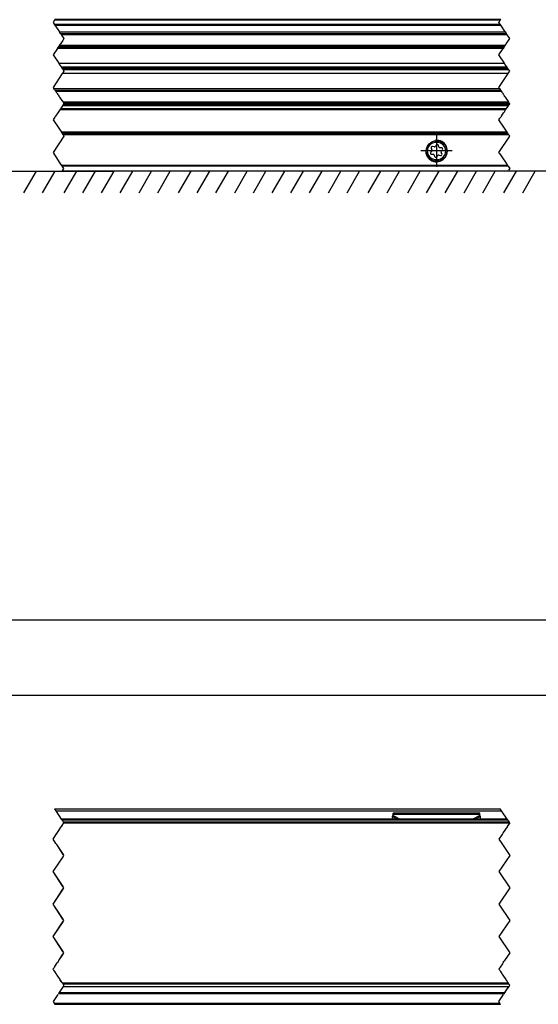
# Model space of a CAD drawing. Header units: millimetres. Extents: x -418 to 2750, y -1084 to 1393.
# Tile 24 of 74: x 259 to 323, y 27 to 148. Entities that reach past the tile are written whole.
import ezdxf

# ---------------------------------------------------------------- set-up
doc = ezdxf.new("R2010")
doc.units = ezdxf.units.MM
doc.linetypes.add('DOT_CENTER', pattern=[14, 12, -1, 0, -1])
doc.layers.add('1', color=7, linetype='Continuous')
doc.styles.add('CONVERTER_12', font='txt.shx', dxfattribs={"width": 0.9})
doc.dimstyles.new('ME10_DIM_25', dxfattribs={"dimtxt": 3, "dimasz": 3, "dimexe": 1.5, "dimexo": 1.5, "dimgap": 1.5, "dimtad": 1, "dimdsep": 46, "dimtxsty": 'CONVERTER_12', "dimsah": 1, "dimcen": 0.09, "dimclrd": 2, "dimclre": 2, "dimclrt": 2, "dimadec": 0, "dimazin": 0, "dimtol": 1, "dimtp": 0.4, "dimtm": 0.4, "dimtfac": 0.75, "dimtdec": 0, "dimtix": 1, "dimtmove": 0, "dimatfit": 3, "dimfxl": 1, "dimtolj": 1, "dimtzin": 0, "dimarcsym": 0})
doc.dimstyles.get("Standard").update_dxf_attribs({"dimtxt": 0.18, "dimasz": 0.18, "dimexe": 0.18, "dimexo": 0.0625, "dimgap": 0.09, "dimtad": 0, "dimtih": 1, "dimtoh": 1, "dimdec": 4, "dimzin": 0, "dimdsep": 46, "dimtxsty": 'Standard', "dimcen": 0.09, "dimadec": 0, "dimazin": 0, "dimtfac": 1, "dimtdec": 4, "dimtofl": 0, "dimtmove": 0, "dimatfit": 3, "dimfxl": 1, "dimtolj": 1, "dimtzin": 0, "dimarcsym": 0})

# ---------------------------------------------------------------- blocks, each defined once
blk = doc.blocks.new('SOPORTE_SV2__7', base_point=(-493.08, 194.18))
at = {"color": 2, "linetype": 'DOT_CENTER'}
for p, q in [((395.82, 205.53), (395.59, 205.18)), ((395.94, 205.72), (395.82, 205.53)), ((396.33, 206.3), (395.94, 205.72)), ((396.34, 206.32), (396.33, 206.3)), ((477.94, 205.18), (478.17, 205.53)), ((478.17, 205.53), (478.29, 205.72)), ((478.29, 205.72), (478.68, 206.3)), ((478.68, 206.3), (478.69, 206.32)), ((394.78, 203.98), (394.58, 203.68)), ((394.58, 203.68), (395.08, 202.93)), ((394.92, 204.18), (394.78, 203.98)), ((394.98, 204.28), (394.92, 204.18)), ((395.05, 204.38), (394.98, 204.28)), ((395.46, 205), (395.05, 204.38)), ((395.59, 205.18), (395.46, 205)), ((476.93, 203.68), (477.13, 203.98)), ((477.43, 202.93), (476.93, 203.68)), ((477.13, 203.98), (477.27, 204.18)), ((477.27, 204.18), (477.33, 204.28)), ((477.33, 204.28), (477.4, 204.38)), ((477.4, 204.38), (477.81, 205)), ((477.81, 205), (477.94, 205.18)), ((395.08, 202.93), (395.13, 202.86)), ((395.13, 202.86), (396.12, 201.38)), ((477.48, 202.86), (477.43, 202.93)), ((478.47, 201.38), (477.48, 202.86)), ((396.58, 200.68), (394.58, 197.68)), ((396.25, 201.18), (396.12, 201.38)), ((396.25, 201.18), (396.38, 200.98)), ((396.38, 200.98), (396.48, 200.83)), ((396.57, 200.7), (396.48, 200.83)), ((396.57, 200.7), (396.58, 200.68)), ((476.93, 197.68), (478.93, 200.68)), ((478.47, 201.38), (478.6, 201.18)), ((478.73, 200.98), (478.6, 201.18)), ((478.83, 200.83), (478.73, 200.98)), ((478.92, 200.7), (478.83, 200.83)), ((478.93, 200.68), (478.92, 200.7)), ((394.58, 197.68), (394.78, 197.38)), ((395.25, 196.68), (394.78, 197.38)), ((395.78, 195.88), (395.25, 196.68)), ((477.13, 197.38), (476.93, 197.68)), ((477.13, 197.38), (477.6, 196.68)), ((477.6, 196.68), (478.13, 195.88)), ((395.92, 195.68), (395.78, 195.88)), ((396.19, 195.26), (395.92, 195.68)), ((396.19, 195.26), (396.29, 195.12)), ((396.58, 194.68), (396.29, 195.12)), ((396.38, 194.38), (396.58, 194.68)), ((478.13, 195.88), (478.54, 195.26)), ((478.64, 195.12), (478.54, 195.26)), ((478.64, 195.12), (478.93, 194.68)), ((478.93, 194.68), (478.73, 194.38)), ((396.29, 194.24), (396.25, 194.18)), ((396.38, 194.38), (396.29, 194.24)), ((478.6, 194.18), (478.64, 194.24)), ((478.64, 194.24), (478.73, 194.38))]:
    blk.add_line(p, q, dxfattribs=at)
at = {"color": 3, "linetype": 'Continuous'}
for p, q in [((478.17, 205.53), (395.82, 205.53)), ((478.29, 205.72), (395.94, 205.72)), ((478.68, 206.3), (396.33, 206.3)), ((478.47, 201.38), (396.12, 201.38)), ((396.38, 200.98), (478.73, 200.98)), ((478.54, 195.26), (396.19, 195.26)), ((478.64, 195.12), (396.29, 195.12)), ((396.29, 194.24), (478.64, 194.24))]:
    blk.add_line(p, q, dxfattribs=at)
at = {"color": 7, "linetype": 'Continuous'}
for p, q in [((478.69, 206.32), (396.34, 206.32)), ((478.6, 201.18), (396.25, 201.18)), ((464.44, 198.41), (464.57, 198.18)), ((464.96, 198.68), (464.69, 198.75)), ((465.34, 199.02), (465.21, 198.79)), ((465.84, 198.71), (465.76, 198.96)), ((466.32, 198.54), (466.06, 198.54)), ((464.53, 197.9), (464.35, 197.71)), ((464.52, 197.32), (464.78, 197.32)), ((465, 197.15), (465.07, 196.9)), ((465.5, 196.84), (465.63, 197.07)), ((465.89, 197.18), (466.14, 197.11)), ((466.4, 197.45), (466.27, 197.68)), ((466.31, 197.96), (466.49, 198.15)), ((478.6, 194.18), (396.25, 194.18))]:
    blk.add_line(p, q, dxfattribs=at)
for radius in [1.9, 1.65]:
    blk.add_circle((465.42, 197.93), radius, dxfattribs=at)
for centre, start, end in [((464.64, 198.52), 76.5421, 209.4344), ((464.36, 198.06), 316.1284, 29.4344), ((465.01, 198.91), 256.5421, 329.8481), ((465.54, 198.9), 16.1284, 149.8481), ((466.06, 198.78), 196.1284, 269.4344), ((466.32, 198.31), 316.1284, 89.4344), ((464.52, 197.55), 136.1284, 269.4344), ((464.78, 197.08), 16.1294, 89.4344), ((465.3, 196.96), 196.1294, 329.4344), ((465.83, 196.95), 76.1284, 149.4344), ((466.2, 197.34), 256.1284, 29.4344), ((466.47, 197.8), 136.1284, 209.4344)]:
    blk.add_arc(centre, 0.233, start, end, dxfattribs=at)
at = {"layer": '1', "color": 2, "linetype": 'DOT_CENTER'}
for p, q in [((465.42, 200.83), (465.42, 195.03)), ((468.32, 197.93), (462.52, 197.93))]:
    blk.add_line(p, q, dxfattribs=at)
at = {"layer": '1', "color": 30, "linetype": 'Continuous'}
blk.add_arc((465.42, 197.93), 2, 175, 95, dxfattribs=at)
blk = doc.blocks.new('REGLA_SV2-2040__8', base_point=(-490.08, 204.18))
at = {"color": 2, "linetype": 'DOT_CENTER'}
for p, q in [((394.85, 222.08), (394.58, 221.68)), ((394.92, 222.18), (394.85, 222.08)), ((476.93, 221.68), (477.2, 222.08)), ((477.2, 222.08), (477.27, 222.18)), ((394.58, 221.68), (394.8, 221.36)), ((394.8, 221.36), (394.92, 221.18)), ((394.92, 221.18), (395.75, 219.92)), ((477.15, 221.36), (476.93, 221.68)), ((477.27, 221.18), (477.15, 221.36)), ((478.1, 219.92), (477.27, 221.18)), ((395.94, 219.64), (395.75, 219.92)), ((395.94, 219.64), (396.08, 219.44)), ((396.36, 218.35), (395.94, 217.72)), ((396.08, 219.44), (396.28, 219.13)), ((396.28, 219.13), (396.58, 218.68)), ((396.58, 218.68), (396.36, 218.35)), ((478.1, 219.92), (478.29, 219.64)), ((478.43, 219.44), (478.29, 219.64)), ((478.29, 217.72), (478.71, 218.35)), ((478.63, 219.13), (478.43, 219.44)), ((478.93, 218.68), (478.63, 219.13)), ((478.71, 218.35), (478.93, 218.68)), ((395.38, 216.87), (394.58, 215.68)), ((395.38, 216.87), (395.51, 217.07)), ((395.6, 217.21), (395.51, 217.07)), ((395.65, 217.29), (395.6, 217.21)), ((395.74, 217.41), (395.65, 217.29)), ((395.85, 217.58), (395.74, 217.41)), ((395.94, 217.72), (395.85, 217.58)), ((476.93, 215.68), (477.73, 216.87)), ((477.86, 217.07), (477.73, 216.87)), ((477.86, 217.07), (477.95, 217.21)), ((477.95, 217.21), (478, 217.29)), ((478, 217.29), (478.09, 217.41)), ((478.09, 217.41), (478.2, 217.58)), ((478.2, 217.58), (478.29, 217.72)), ((394.58, 215.68), (395.62, 214.13)), ((477.97, 214.13), (476.93, 215.68)), ((395.62, 214.13), (395.72, 213.98)), ((395.72, 213.98), (396.06, 213.47)), ((396.06, 213.47), (396.25, 213.18)), ((396.25, 213.18), (396.44, 212.89)), ((396.44, 212.89), (396.58, 212.68)), ((478.06, 213.98), (477.97, 214.13)), ((478.41, 213.47), (478.06, 213.98)), ((478.6, 213.18), (478.41, 213.47)), ((478.79, 212.89), (478.6, 213.18)), ((478.93, 212.68), (478.79, 212.89)), ((396.28, 212.23), (394.58, 209.68)), ((396.38, 212.38), (396.28, 212.23)), ((396.58, 212.68), (396.38, 212.38)), ((476.93, 209.68), (478.63, 212.23)), ((478.63, 212.23), (478.73, 212.38)), ((478.73, 212.38), (478.93, 212.68)), ((394.58, 209.68), (394.71, 209.49)), ((394.84, 209.29), (394.71, 209.49)), ((394.84, 209.29), (394.94, 209.15)), ((394.94, 209.15), (394.99, 209.07)), ((477.06, 209.49), (476.93, 209.68)), ((477.06, 209.49), (477.19, 209.29)), ((477.29, 209.15), (477.19, 209.29)), ((477.34, 209.07), (477.29, 209.15)), ((394.99, 209.07), (395.07, 208.95)), ((395.07, 208.95), (395.18, 208.79)), ((395.18, 208.79), (395.28, 208.64)), ((395.28, 208.64), (395.36, 208.52)), ((395.36, 208.52), (395.45, 208.38)), ((395.45, 208.38), (395.52, 208.27)), ((395.52, 208.27), (395.57, 208.2)), ((395.57, 208.2), (395.69, 208.01)), ((395.69, 208.01), (395.77, 207.9)), ((395.77, 207.9), (395.8, 207.86)), ((395.8, 207.86), (396.22, 207.23)), ((477.42, 208.95), (477.34, 209.07)), ((477.53, 208.79), (477.42, 208.95)), ((477.63, 208.64), (477.53, 208.79)), ((477.71, 208.52), (477.63, 208.64)), ((477.8, 208.38), (477.71, 208.52)), ((477.87, 208.27), (477.8, 208.38)), ((477.92, 208.2), (477.87, 208.27)), ((478.04, 208.01), (477.92, 208.2)), ((478.12, 207.9), (478.04, 208.01)), ((478.15, 207.86), (478.12, 207.9)), ((478.57, 207.23), (478.15, 207.86)), ((395.82, 205.53), (395.59, 205.18)), ((395.94, 205.72), (395.82, 205.53)), ((396.33, 206.3), (395.94, 205.72)), ((396.22, 207.23), (396.42, 206.92)), ((396.34, 206.32), (396.33, 206.3)), ((396.42, 206.44), (396.34, 206.32)), ((396.42, 206.92), (396.55, 206.72)), ((396.42, 206.44), (396.58, 206.68)), ((396.58, 206.68), (396.55, 206.72)), ((477.94, 205.18), (478.17, 205.53)), ((478.17, 205.53), (478.29, 205.72)), ((478.29, 205.72), (478.68, 206.3)), ((478.77, 206.92), (478.57, 207.23)), ((478.68, 206.3), (478.69, 206.32)), ((478.69, 206.32), (478.77, 206.44)), ((478.9, 206.72), (478.77, 206.92)), ((478.93, 206.68), (478.77, 206.44)), ((478.9, 206.72), (478.93, 206.68)), ((394.98, 204.28), (394.92, 204.18)), ((395.05, 204.38), (394.98, 204.28)), ((395.46, 205), (395.05, 204.38)), ((477.27, 204.18), (477.33, 204.28)), ((477.33, 204.28), (477.4, 204.38)), ((477.4, 204.38), (477.81, 205))]:
    blk.add_line(p, q, dxfattribs=at)
at = {"color": 3, "linetype": 'Continuous'}
for p, q in [((477.2, 222.08), (394.85, 222.08)), ((394.8, 221.36), (477.15, 221.36)), ((394.92, 221.18), (477.27, 221.18)), ((395.75, 219.92), (478.1, 219.92)), ((396.08, 219.44), (478.43, 219.44)), ((477.73, 216.87), (395.38, 216.87)), ((395.51, 217.07), (477.86, 217.07)), ((478.09, 217.41), (395.74, 217.41)), ((394.71, 209.49), (477.06, 209.49)), ((395.07, 208.95), (477.42, 208.95)), ((478.77, 206.92), (396.42, 206.92)), ((478.77, 206.44), (396.42, 206.44))]:
    blk.add_line(p, q, dxfattribs=at)
at = {"color": 7, "linetype": 'Continuous'}
for p, q in [((477.27, 222.18), (394.92, 222.18)), ((395.94, 219.64), (478.29, 219.64)), ((477.95, 217.21), (395.6, 217.21)), ((395.62, 214.13), (477.97, 214.13)), ((396.06, 213.47), (478.41, 213.47)), ((478.6, 213.18), (396.25, 213.18)), ((478.79, 212.89), (396.44, 212.89)), ((478.63, 212.23), (396.28, 212.23)), ((394.94, 209.15), (477.29, 209.15)), ((478.9, 206.72), (396.55, 206.72))]:
    blk.add_line(p, q, dxfattribs=at)
blk = doc.blocks.new('REGLA_SV2-2040mm__10', base_point=(-493.08, 194.18))
for name, p in [('REGLA_SV2-2040__8', (-490.08, 204.18)), ('SOPORTE_SV2__7', (-493.08, 194.18))]:
    blk.add_blockref(name, p)
blk = doc.blocks.new('Bottom1', base_point=(-405.581, 208.18))
at = {"layer": '1', "color": 2, "linetype": 'Continuous'}
for p, q in [((177.169, 194.18), (405.845, 194.18)), ((389.209, 190.18), (391.518, 194.18)), ((392.659, 190.18), (394.968, 194.18)), ((396.636, 190.18), (398.945, 194.18)), ((400.086, 190.18), (402.395, 194.18)), ((403.536, 190.18), (405.845, 194.18)), ((590.133, 194.18), (405.845, 194.18)), ((406.996, 190.18), (409.305, 194.18)), ((410.456, 190.18), (412.765, 194.18)), ((413.916, 190.18), (416.225, 194.18)), ((417.757, 190.18), (420.066, 194.18)), ((421.217, 190.18), (423.526, 194.18)), ((424.677, 190.18), (426.986, 194.18)), ((428.137, 190.18), (430.446, 194.18)), ((431.597, 190.18), (433.906, 194.18)), ((435.057, 190.18), (437.366, 194.18)), ((438.517, 190.18), (440.826, 194.18)), ((441.977, 190.18), (444.286, 194.18)), ((445.437, 190.18), (447.746, 194.18)), ((448.897, 190.18), (451.206, 194.18)), ((452.811, 190.18), (455.12, 194.18)), ((456.271, 190.18), (458.58, 194.18)), ((460.112, 190.18), (462.421, 194.18)), ((463.572, 190.18), (465.881, 194.18)), ((467.032, 190.18), (469.341, 194.18)), ((470.492, 190.18), (472.801, 194.18)), ((473.952, 190.18), (476.261, 194.18)), ((477.866, 190.18), (480.176, 194.18)), ((481.326, 190.18), (483.636, 194.18))]:
    blk.add_line(p, q, dxfattribs=at)
blk.add_blockref('REGLA_SV2-2040mm__10', (-493.081, 194.18))
blk = doc.blocks.new('REGLA_SV2-2040__22', base_point=(-493.09, 42.37))
at = {"color": 7, "linetype": 'Continuous'}
for p, q in [((478.46, 74.58), (396.11, 74.58)), ((396.44, 74.08), (478.79, 74.08)), ((396.44, 43.66), (478.79, 43.66)), ((395.58, 42.38), (477.93, 42.38))]:
    blk.add_line(p, q, dxfattribs=at)
at = {"color": 2, "linetype": 'DOT_CENTER'}
for p, q in [((396.11, 74.58), (396.22, 74.42)), ((478.57, 74.42), (478.46, 74.58)), ((395.38, 72.07), (396.1, 73.16)), ((396.1, 73.16), (396.11, 73.18)), ((396.11, 73.18), (396.24, 73.37)), ((396.22, 74.42), (396.24, 74.38)), ((396.24, 74.38), (396.38, 74.17)), ((396.24, 73.37), (396.58, 73.88)), ((396.38, 74.17), (396.44, 74.08)), ((396.44, 74.08), (396.45, 74.07)), ((396.45, 74.07), (396.58, 73.88)), ((478.45, 73.16), (477.73, 72.07)), ((478.46, 73.18), (478.45, 73.16)), ((478.59, 73.37), (478.46, 73.18)), ((478.59, 74.38), (478.57, 74.42)), ((478.73, 74.17), (478.59, 74.38)), ((478.92, 73.88), (478.59, 73.37)), ((478.79, 74.08), (478.73, 74.17)), ((478.8, 74.07), (478.79, 74.08)), ((478.92, 73.88), (478.8, 74.07)), ((394.58, 70.88), (395.11, 71.67)), ((395.11, 71.67), (395.24, 71.87)), ((395.24, 71.87), (395.38, 72.07)), ((477.46, 71.67), (476.93, 70.88)), ((477.59, 71.87), (477.46, 71.67)), ((477.73, 72.07), (477.59, 71.87)), ((395.11, 70.07), (394.58, 70.88)), ((395.25, 69.87), (395.11, 70.07)), ((395.38, 69.67), (395.25, 69.87)), ((396.47, 68.04), (395.38, 69.67)), ((476.93, 70.88), (477.46, 70.07)), ((477.46, 70.07), (477.6, 69.87)), ((477.6, 69.87), (477.73, 69.67)), ((477.73, 69.67), (478.93, 67.88)), ((394.58, 64.88), (396.42, 67.63)), ((396.42, 67.63), (396.58, 67.88)), ((396.58, 67.88), (396.47, 68.04)), ((478.93, 67.88), (476.93, 64.88)), ((396.41, 62.12), (394.58, 64.88)), ((476.93, 64.88), (478.93, 61.88)), ((396.58, 61.88), (396.41, 62.12)), ((396.41, 61.63), (396.58, 61.88)), ((478.93, 61.88), (476.93, 58.88)), ((394.58, 58.88), (396.41, 61.63)), ((396.41, 56.12), (394.58, 58.88)), ((476.93, 58.88), (478.93, 55.88)), ((394.58, 52.88), (396.41, 55.63)), ((396.58, 55.88), (396.41, 56.12)), ((396.41, 55.63), (396.58, 55.88)), ((478.93, 55.88), (476.93, 52.88)), ((396.41, 50.12), (394.58, 52.88)), ((476.93, 52.88), (478.93, 49.88)), ((395.62, 48.44), (396.41, 49.63)), ((396.58, 49.88), (396.41, 50.12)), ((396.41, 49.63), (396.58, 49.88)), ((478.93, 49.88), (477.97, 48.44)), ((394.83, 47.25), (395.22, 47.84)), ((395.22, 47.84), (395.39, 48.09)), ((395.51, 48.28), (395.39, 48.09)), ((395.6, 48.41), (395.51, 48.28)), ((395.62, 48.44), (395.6, 48.41)), ((477.57, 47.84), (477.18, 47.25)), ((477.74, 48.09), (477.57, 47.84)), ((477.74, 48.09), (477.86, 48.28)), ((477.86, 48.28), (477.95, 48.41)), ((477.95, 48.41), (477.97, 48.44)), ((394.58, 46.88), (394.66, 46.99)), ((394.68, 46.72), (394.58, 46.88)), ((394.66, 46.99), (394.69, 47.04)), ((394.71, 46.67), (394.68, 46.72)), ((394.69, 47.04), (394.71, 47.07)), ((394.71, 47.07), (394.8, 47.2)), ((394.73, 46.65), (394.71, 46.67)), ((394.75, 46.61), (394.73, 46.65)), ((394.79, 46.55), (394.75, 46.61)), ((394.87, 46.45), (394.79, 46.55)), ((394.8, 47.2), (394.83, 47.25)), ((395.01, 46.23), (394.87, 46.45)), ((395.09, 46.11), (395.01, 46.23)), ((395.1, 46.09), (395.09, 46.11)), ((395.11, 46.07), (395.1, 46.09)), ((395.12, 46.06), (395.11, 46.07)), ((395.2, 45.94), (395.12, 46.06)), ((395.23, 45.9), (395.2, 45.94)), ((395.23, 45.9), (395.25, 45.87)), ((395.28, 45.82), (395.25, 45.87)), ((395.32, 45.76), (395.28, 45.82)), ((395.87, 44.94), (395.32, 45.76)), ((477.01, 46.99), (476.93, 46.88)), ((476.93, 46.88), (477.03, 46.72)), ((477.04, 47.04), (477.01, 46.99)), ((477.03, 46.72), (477.06, 46.67)), ((477.06, 47.07), (477.04, 47.04)), ((477.15, 47.2), (477.06, 47.07)), ((477.06, 46.67), (477.08, 46.65)), ((477.08, 46.65), (477.1, 46.62)), ((477.1, 46.62), (477.14, 46.55)), ((477.14, 46.55), (477.22, 46.45)), ((477.18, 47.25), (477.15, 47.2)), ((477.22, 46.45), (477.36, 46.23)), ((477.36, 46.23), (477.44, 46.11)), ((477.44, 46.11), (477.45, 46.09)), ((477.45, 46.09), (477.46, 46.07)), ((477.46, 46.07), (477.47, 46.06)), ((477.47, 46.06), (477.55, 45.94)), ((477.55, 45.94), (477.58, 45.9)), ((477.6, 45.87), (477.58, 45.9)), ((477.6, 45.87), (477.63, 45.82)), ((477.63, 45.82), (477.67, 45.76)), ((477.67, 45.76), (478.22, 44.94)), ((395.92, 44.86), (395.87, 44.94)), ((396.11, 44.58), (395.92, 44.86)), ((396.17, 44.48), (396.11, 44.58)), ((396.22, 44.42), (396.17, 44.48)), ((396.29, 44.31), (396.22, 44.42)), ((396.31, 44.28), (396.29, 44.31)), ((396.31, 44.28), (396.32, 44.26)), ((396.32, 44.26), (396.43, 44.1)), ((396.44, 43.66), (396.32, 43.49)), ((396.43, 44.1), (396.44, 44.08)), ((396.44, 44.08), (396.52, 43.96)), ((396.45, 43.69), (396.44, 43.66)), ((396.53, 43.81), (396.45, 43.69)), ((396.58, 43.88), (396.52, 43.96)), ((396.54, 43.82), (396.53, 43.81)), ((396.54, 43.82), (396.58, 43.88)), ((478.22, 44.94), (478.27, 44.86)), ((478.27, 44.86), (478.46, 44.58)), ((478.46, 44.58), (478.52, 44.48)), ((478.52, 44.48), (478.56, 44.42)), ((478.56, 44.42), (478.64, 44.31)), ((478.64, 44.31), (478.66, 44.28)), ((478.67, 44.26), (478.66, 44.28)), ((478.78, 44.1), (478.67, 44.26)), ((478.67, 43.49), (478.79, 43.66)), ((478.79, 44.08), (478.78, 44.1)), ((478.87, 43.96), (478.79, 44.08)), ((478.79, 43.66), (478.8, 43.69)), ((478.8, 43.69), (478.88, 43.81)), ((478.87, 43.96), (478.93, 43.88)), ((478.88, 43.81), (478.89, 43.82)), ((478.93, 43.88), (478.89, 43.82)), ((395.66, 42.49), (395.58, 42.38)), ((395.71, 42.58), (395.66, 42.49)), ((395.81, 42.72), (395.71, 42.58)), ((396.19, 43.29), (395.81, 42.72)), ((396.32, 43.49), (396.19, 43.29)), ((477.93, 42.38), (478.01, 42.49)), ((478.01, 42.49), (478.06, 42.58)), ((478.06, 42.58), (478.16, 42.72)), ((478.16, 42.72), (478.54, 43.29)), ((478.54, 43.29), (478.67, 43.49))]:
    blk.add_line(p, q, dxfattribs=at)
at = {"color": 3, "linetype": 'Continuous'}
for p, q in [((478.59, 74.38), (396.24, 74.38)), ((396.58, 73.88), (478.92, 73.88)), ((478.66, 44.28), (396.31, 44.28)), ((478.78, 44.1), (396.43, 44.1)), ((396.45, 43.69), (478.8, 43.69)), ((395.71, 42.58), (478.06, 42.58))]:
    blk.add_line(p, q, dxfattribs=at)
blk = doc.blocks.new('SOPORTE_SV2__23', base_point=(-493.08, 40.37))
at = {"color": 2, "linetype": 'DOT_CENTER'}
for p, q in [((394.85, 76.47), (395.08, 76.12)), ((477.43, 76.12), (477.2, 76.47)), ((395.08, 76.12), (396.11, 74.58)), ((396.11, 74.58), (396.22, 74.42)), ((478.46, 74.58), (477.43, 76.12)), ((478.57, 74.42), (478.46, 74.58)), ((396.11, 73.18), (396.24, 73.36)), ((396.24, 74.38), (396.38, 74.17)), ((396.38, 74.17), (396.44, 74.08)), ((396.44, 74.08), (396.45, 74.07)), ((396.45, 74.07), (396.57, 73.88)), ((478.45, 73.16), (477.73, 72.07)), ((478.46, 73.18), (478.45, 73.16)), ((478.92, 73.88), (478.59, 73.37)), ((478.79, 74.08), (478.73, 74.17)), ((478.8, 74.07), (478.79, 74.08)), ((478.92, 73.88), (478.8, 74.07)), ((394.58, 70.88), (395.11, 71.67)), ((395.11, 71.67), (395.24, 71.87)), ((395.24, 71.87), (395.38, 72.07)), ((477.46, 71.67), (476.93, 70.88)), ((477.59, 71.87), (477.46, 71.67)), ((395.11, 70.07), (394.58, 70.88)), ((395.38, 69.67), (395.25, 69.87)), ((396.47, 68.04), (395.38, 69.67)), ((476.93, 70.88), (477.46, 70.07)), ((477.6, 69.87), (477.73, 69.67)), ((477.73, 69.67), (478.93, 67.88)), ((394.58, 64.88), (396.42, 67.63)), ((396.42, 67.63), (396.58, 67.88)), ((396.58, 67.88), (396.47, 68.04)), ((478.93, 67.88), (476.93, 64.88)), ((396.41, 62.12), (394.58, 64.88)), ((476.93, 64.88), (478.93, 61.88)), ((396.58, 61.88), (396.41, 62.12)), ((396.41, 61.63), (396.58, 61.88)), ((478.93, 61.88), (476.93, 58.88)), ((394.58, 58.88), (396.41, 61.63)), ((396.41, 56.12), (394.58, 58.88)), ((476.93, 58.88), (478.93, 55.88)), ((394.58, 52.88), (396.41, 55.63)), ((396.58, 55.88), (396.41, 56.12)), ((396.41, 55.63), (396.58, 55.88)), ((478.93, 55.88), (476.93, 52.88)), ((396.41, 50.12), (394.58, 52.88)), ((476.93, 52.88), (478.93, 49.88)), ((395.62, 48.44), (396.41, 49.63)), ((396.58, 49.88), (396.41, 50.12)), ((396.41, 49.63), (396.58, 49.88)), ((478.93, 49.88), (477.97, 48.44)), ((394.83, 47.25), (395.22, 47.84)), ((395.22, 47.84), (395.39, 48.09)), ((395.51, 48.28), (395.39, 48.09)), ((395.6, 48.41), (395.51, 48.28)), ((395.62, 48.44), (395.6, 48.41)), ((477.57, 47.84), (477.18, 47.25)), ((477.74, 48.09), (477.57, 47.84)), ((477.74, 48.09), (477.86, 48.28)), ((477.86, 48.28), (477.95, 48.41)), ((477.95, 48.41), (477.97, 48.44)), ((394.58, 46.88), (394.66, 46.99)), ((394.68, 46.72), (394.58, 46.88)), ((394.66, 46.99), (394.69, 47.04)), ((394.71, 46.67), (394.68, 46.72)), ((394.69, 47.04), (394.71, 47.07)), ((394.71, 47.07), (394.8, 47.2)), ((394.73, 46.65), (394.71, 46.67)), ((394.75, 46.62), (394.73, 46.65)), ((394.79, 46.55), (394.75, 46.62)), ((394.87, 46.45), (394.79, 46.55)), ((394.8, 47.2), (394.83, 47.25)), ((395.01, 46.23), (394.87, 46.45)), ((395.09, 46.11), (395.01, 46.23)), ((395.1, 46.09), (395.09, 46.11)), ((395.11, 46.07), (395.1, 46.09)), ((395.12, 46.06), (395.11, 46.07)), ((395.2, 45.94), (395.12, 46.06)), ((395.23, 45.9), (395.2, 45.94)), ((395.23, 45.9), (395.25, 45.87)), ((395.28, 45.82), (395.25, 45.87)), ((395.32, 45.76), (395.28, 45.82)), ((395.87, 44.94), (395.32, 45.76)), ((477.01, 46.99), (476.93, 46.88)), ((476.93, 46.88), (477.03, 46.72)), ((477.04, 47.04), (477.01, 46.99)), ((477.03, 46.72), (477.06, 46.67)), ((477.06, 47.07), (477.04, 47.04)), ((477.15, 47.2), (477.06, 47.07)), ((477.06, 46.67), (477.08, 46.65)), ((477.08, 46.65), (477.1, 46.62)), ((477.1, 46.62), (477.14, 46.55)), ((477.14, 46.55), (477.22, 46.45)), ((477.18, 47.25), (477.15, 47.2)), ((477.22, 46.45), (477.36, 46.23)), ((477.36, 46.23), (477.44, 46.11)), ((477.44, 46.11), (477.45, 46.09)), ((477.45, 46.09), (477.46, 46.07)), ((477.46, 46.07), (477.47, 46.06)), ((477.47, 46.06), (477.55, 45.94)), ((477.55, 45.94), (477.58, 45.9)), ((477.6, 45.87), (477.58, 45.9)), ((477.6, 45.87), (477.63, 45.82)), ((477.63, 45.82), (477.67, 45.76)), ((477.67, 45.76), (478.22, 44.94)), ((395.92, 44.86), (395.87, 44.94)), ((396.11, 44.58), (395.92, 44.86)), ((396.17, 44.48), (396.11, 44.58)), ((396.22, 44.42), (396.17, 44.48)), ((396.29, 44.31), (396.22, 44.42)), ((396.31, 44.28), (396.29, 44.31)), ((396.31, 44.28), (396.32, 44.26)), ((396.32, 44.26), (396.43, 44.1)), ((396.44, 43.66), (396.32, 43.49)), ((396.43, 44.1), (396.44, 44.08)), ((396.44, 44.08), (396.52, 43.96)), ((396.45, 43.69), (396.44, 43.66)), ((396.53, 43.81), (396.45, 43.69)), ((396.58, 43.88), (396.52, 43.96)), ((396.54, 43.82), (396.53, 43.81)), ((396.54, 43.82), (396.58, 43.88)), ((478.22, 44.94), (478.27, 44.86)), ((478.27, 44.86), (478.46, 44.58)), ((478.46, 44.58), (478.52, 44.48)), ((478.52, 44.48), (478.56, 44.42)), ((478.56, 44.42), (478.64, 44.31)), ((478.64, 44.31), (478.66, 44.28)), ((478.67, 44.26), (478.66, 44.28)), ((478.78, 44.1), (478.67, 44.26)), ((478.67, 43.49), (478.79, 43.66)), ((478.79, 44.08), (478.78, 44.1)), ((478.87, 43.96), (478.79, 44.08)), ((478.79, 43.66), (478.8, 43.69)), ((478.8, 43.69), (478.88, 43.81)), ((478.87, 43.96), (478.93, 43.88)), ((478.88, 43.81), (478.89, 43.82)), ((478.93, 43.88), (478.89, 43.82)), ((395.44, 42.17), (394.58, 40.88)), ((395.71, 42.58), (395.66, 42.49)), ((395.81, 42.72), (395.71, 42.58)), ((396.19, 43.29), (395.81, 42.72)), ((396.32, 43.49), (396.19, 43.29)), ((476.93, 40.88), (477.79, 42.17)), ((478.01, 42.49), (478.06, 42.58)), ((478.06, 42.58), (478.16, 42.72)), ((478.16, 42.72), (478.54, 43.29)), ((478.54, 43.29), (478.67, 43.49)), ((394.58, 40.88), (394.78, 40.57)), ((394.78, 40.57), (394.91, 40.37)), ((477.13, 40.57), (476.93, 40.88)), ((477.26, 40.37), (477.13, 40.57))]:
    blk.add_line(p, q, dxfattribs=at)
at = {"color": 7, "linetype": 'Continuous'}
for p, q in [((394.85, 76.47), (477.2, 76.47)), ((457.31, 75.05), (457.42, 75.26)), ((457.32, 74.58), (457.31, 75.05)), ((473.42, 75.65), (457.42, 75.65)), ((457.42, 75.43), (457.42, 75.65)), ((457.42, 75.26), (457.42, 75.43)), ((473.42, 75.43), (473.42, 75.65)), ((473.42, 75.26), (473.42, 75.43)), ((473.52, 75.05), (473.42, 75.26)), ((473.51, 74.58), (473.52, 75.05)), ((477.26, 40.37), (394.91, 40.37))]:
    blk.add_line(p, q, dxfattribs=at)
at = {"color": 3, "linetype": 'Continuous'}
for p, q in [((395.08, 76.12), (477.43, 76.12)), ((457.31, 75.05), (458.22, 74.58)), ((473.42, 75.43), (457.42, 75.43)), ((457.42, 75.26), (458.72, 74.58)), ((473.42, 75.26), (472.11, 74.58)), ((473.52, 75.05), (472.61, 74.58)), ((394.78, 40.57), (477.13, 40.57))]:
    blk.add_line(p, q, dxfattribs=at)
blk = doc.blocks.new('REGLA_SV2-2040mm__24', base_point=(-493.09, 20.28))
for name, p in [('SOPORTE_SV2__23', (-493.09, 40.37)), ('REGLA_SV2-2040__22', (-493.09, 42.37))]:
    blk.add_blockref(name, p)
blk = doc.blocks.new('*D89')
at = {"layer": '1', "color": 2, "linetype": 'Continuous'}
for p, q in [((-493.08, 75.04), (-493.08, 112.88)), ((561.92, 75.04), (561.92, 112.88)), ((-493.08, 111.38), (561.92, 111.38))]:
    blk.add_line(p, q, dxfattribs=at)
at = {"layer": '1', "color": 2}
for points in [[(-490.08, 111.78), (-490.08, 110.99), (-493.08, 111.38)], [(558.92, 110.99), (558.92, 111.78), (561.92, 111.38)]]:
    blk.add_solid(points, dxfattribs=at)
at = {"layer": '1', "color": 2, "insert": (22.25, 112.88), "char_height": 3, "attachment_point": 7, "rotation": 0.0001, "line_spacing_factor": 0.60024, "style": 'CONVERTER_12'}
blk.add_mtext('\\C2;(CM+105)\\C2;\\H2.25;{\\Fgdt;`}0,4', dxfattribs=at)
blk = doc.blocks.new('Front1', base_point=(-405.585, 48.375))
blk.add_blockref('REGLA_SV2-2040mm__24', (-493.085, 20.277))
at = {"layer": '1'}
dim = blk.add_linear_dim(base=(-493.085, 111.38), p1=(561.915, 73.542), p2=(-493.085, 73.542), text='(CM+105)', dimstyle='ME10_DIM_25', dxfattribs=at)
dim.commit()
dim.dimension.update_dxf_attribs({"geometry": '*D89', "text_midpoint": (34.415, 114.38), "text_rotation": 0.00014})
at = {"layer": '1', "color": 2, "linetype": 'Continuous', "has_arrowhead": 0}
blk.add_leader([(544.802, 76.473), (544.802, 97.397), (38.742, 97.397)], dimstyle='Standard', dxfattribs=at)

msp = doc.modelspace()

# ---------------------------------------------------------------- block references
at = {"xscale": 0.66666666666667, "yscale": 0.66666666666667, "zscale": 0.66666666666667}
for name, p in [('Bottom1', (-270.39, 138.79)), ('Front1', (-270.39, 32.25))]:
    msp.add_blockref(name, p, dxfattribs=at)

doc.saveas('drawing.dxf')
